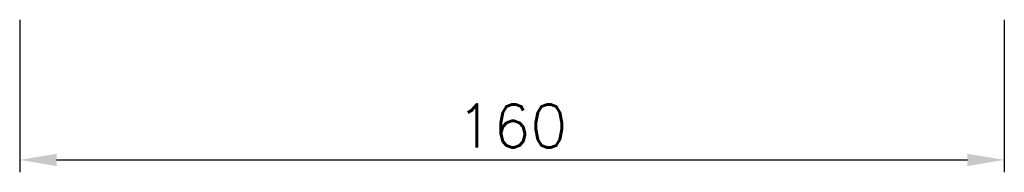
# Model space of a CAD drawing. Extents: x -4258 to -3838, y 2184 to 2778.
# Tile 18 of 20: x -4184 to -4104, y 2637 to 2650. Entities that reach past the tile are written whole.
import ezdxf

# ---------------------------------------------------------------- set-up
doc = ezdxf.new("R2010")
doc.units = 0
doc.header["$LTSCALE"] = 5
doc.header["$MEASUREMENT"] = 0
doc.layers.add('D', color=2, linetype='CONTINUOUS')
doc.styles.add('GHS', font='ROMANS', dxfattribs={"bigfont": 'GHS'})

msp = doc.modelspace()

# ---------------------------------------------------------------- linework, layer by layer
at = {"layer": 'D'}
for p, q in [((-4183.635, 2649.624), (-4183.635, 2637.27)), ((-4103.635, 2649.624), (-4103.635, 2637.27)), ((-4180.635, 2638.27), (-4106.635, 2638.27))]:
    msp.add_line(p, q, dxfattribs=at)
for points in [[(-4180.635, 2638.77), (-4180.635, 2637.77), (-4183.635, 2638.27)], [(-4106.635, 2638.77), (-4106.635, 2637.77), (-4103.635, 2638.27)]]:
    msp.add_solid(points, dxfattribs=at)

# ---------------------------------------------------------------- texts
at = {"layer": 'D', "insert": (-4143.635, 2641.02), "char_height": 3.5, "attachment_point": 5, "style": 'GHS'}
msp.add_mtext('\\A1;160', dxfattribs=at)

doc.saveas('drawing.dxf')
